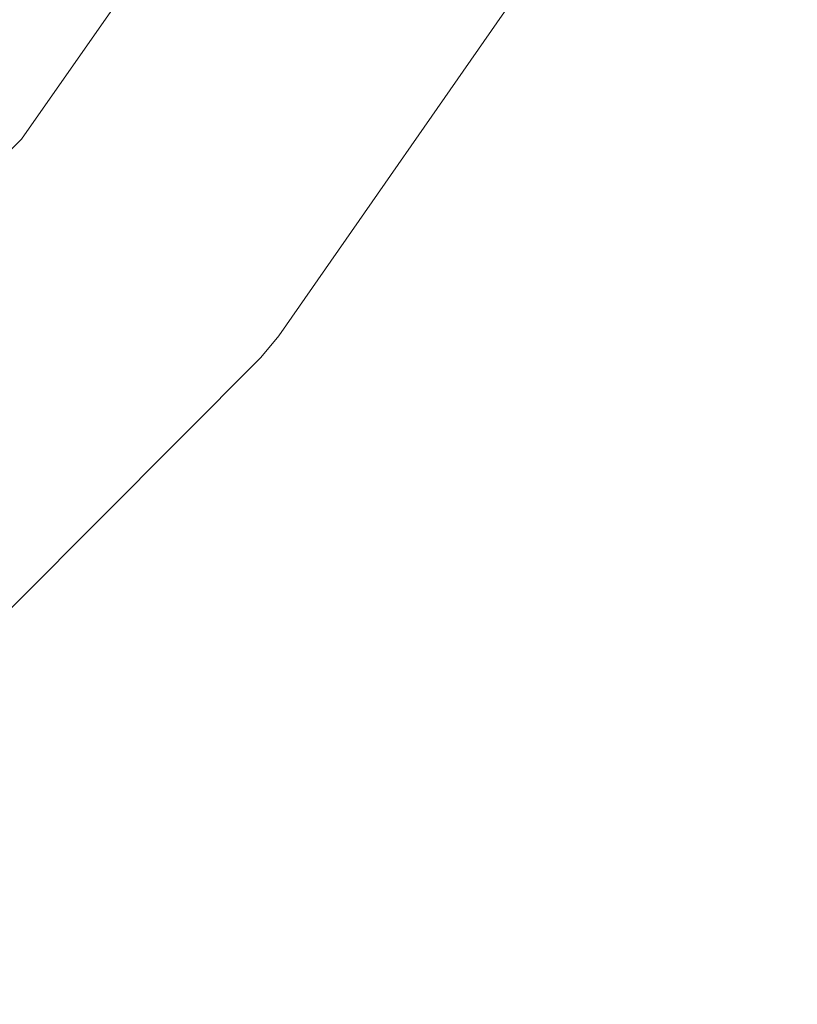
# Model space of a CAD drawing. Header units: inches. Extents: x 1352 to 2050, y -1711 to -1289.
# Tile 203 of 256: x 1801.721 to 1802.177, y -1515.161 to -1514.584. Entities that reach past the tile are written whole.
import ezdxf

# ---------------------------------------------------------------- set-up
doc = ezdxf.new("R2010")
doc.units = ezdxf.units.IN
doc.header["$MEASUREMENT"] = 0
doc.layers.add('图层 1', color=7, linetype='Continuous')

# ---------------------------------------------------------------- blocks, each defined once
blk = doc.blocks.new('block 16')
at = {"layer": '图层 1', "lineweight": 0}
blk.add_open_spline([(1801.34121, -1514.97626), (1801.34121, -1514.97626), (1801.54447, -1514.8326), (1801.54447, -1514.8326), (1801.54447, -1514.8326), (1801.72224, -1514.6538), (1801.72224, -1514.6538), (1801.72224, -1514.6538), (1801.86211, -1514.45364), (1801.86211, -1514.45364), (1801.86211, -1514.45364), (1801.98544, -1514.22523), (1801.98544, -1514.22523), (1802.0099, -1514.17907), (1802.06778, -1514.1615), (1802.1136, -1514.18699), (1802.15977, -1514.21179), (1802.17699, -1514.26933), (1802.15219, -1514.31549), (1802.15219, -1514.31549), (1802.0261, -1514.54838), (1802.0261, -1514.54838), (1802.0261, -1514.54838), (1802.02058, -1514.55699), (1802.02058, -1514.55699), (1802.02058, -1514.55699), (1801.87313, -1514.76921), (1801.87313, -1514.76921), (1801.87313, -1514.76921), (1801.86245, -1514.78196), (1801.86245, -1514.78196), (1801.86245, -1514.78196), (1801.67297, -1514.97213), (1801.67297, -1514.97213), (1801.67297, -1514.97213), (1801.66092, -1514.98281), (1801.66092, -1514.98281), (1801.66092, -1514.98281), (1801.45076, -1515.13095), (1801.45076, -1515.13095), (1801.4077, -1515.16126), (1801.34845, -1515.15127), (1801.31847, -1515.10855), (1801.28816, -1515.06583), (1801.29849, -1515.00658), (1801.34121, -1514.97626)], degree=3, knots=[0, 0, 0, 0, 1, 1, 1, 2, 2, 2, 3, 3, 3, 4, 4, 4, 5, 5, 5, 6, 6, 6, 7, 7, 7, 8, 8, 8, 9, 9, 9, 10, 10, 10, 11, 11, 11, 12, 12, 12, 13, 13, 13, 14, 14, 14, 15, 15, 15, 15], dxfattribs=at)
blk = doc.blocks.new('block 9')
at = {"layer": '图层 1'}
blk.add_blockref('block 16', (0, 0), dxfattribs=at)
blk = doc.blocks.new('block 2')
at = {"layer": '图层 1'}
blk.add_blockref('block 9', (0, 0), dxfattribs=at)

msp = doc.modelspace()

# ---------------------------------------------------------------- block references
at = {"layer": '图层 1'}
msp.add_blockref('block 2', (0, 0), dxfattribs=at)

doc.saveas('drawing.dxf')
